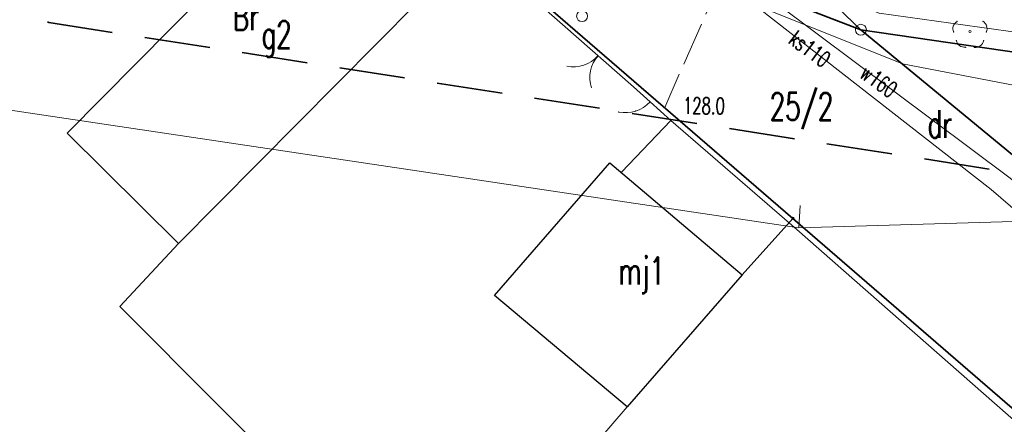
# Model space of a CAD drawing. Header units: metres. Extents: x 6496648 to 6497944, y 5962794 to 5963351.
# Tile 36 of 91: x 6497132 to 6497177, y 5963027 to 5963045. Entities that reach past the tile are written whole.
import ezdxf

# ---------------------------------------------------------------- set-up
doc = ezdxf.new("R2010")
doc.units = ezdxf.units.M
doc.header["$MEASUREMENT"] = 0
doc.linetypes.add('L_0_04', pattern=[1.5, 1, -0.5])
doc.linetypes.add('mz2.0_0.5', pattern=[2.5, 2, -0.5])
doc.layers.get('0').update_dxf_attribs({"color": 8, "linetype": 'CONTINUOUS', "lineweight": 13})
doc.layers.get('DEFPOINTS').update_dxf_attribs({"linetype": 'CONTINUOUS', "lineweight": 0})
for name, color, linetype, lineweight in [('210_OZNACZENIE_UzYTKU', 8, 'CONTINUOUS', 13), ('211_NR_DZIAlKI', 7, 'CONTINUOUS', 25), ('217_GRANICA_KONTURU_KLASYFIKCYJNEGO', 8, 'CONTINUOUS', 13), ('218_GRANICA_UzYTKU', 8, 'CONTINUOUS', 13), ('219_LINIA_GRANICY', 3, 'CONTINUOUS', 35), ('312_BUDYNEK__POWIERZCHNIA_', 8, 'CONTINUOUS', 30), ('312_NUMER_EWIDENCYJNY_BUDYNKU_ATR124', 8, 'CONTINUOUS', 13), ('BRAMA__LINIA_', 8, 'CONTINUOUS', 13), ('brama__linia____symbol', 8, 'CONTINUOUS', 13), ('drzewo_lisciaste__punkt_', 8, 'CONTINUOUS', 13), ('FURTKA__LINIA_', 8, 'CONTINUOUS', 13), ('furtka__linia____symbol', 8, 'CONTINUOUS', 13), ('OGRODZENIE_TRWAlE__LINIA_', 8, 'CONTINUOUS', 13), ('PRZEWoD_ELEKTROENERGETYCZNY__LINIA_', 1, 'CONTINUOUS', 13), ('PRZEWoD_KANALIZACYJNY__LINIA_', 36, 'CONTINUOUS', 13), ('PRZEWoD_KANALIZACYJNY__LINIA__ATR1', 36, 'CONTINUOUS', 13), ('PRZEWoD_TELEKOMUNIKACYJNY__LINIA_', 30, 'CONTINUOUS', 13), ('PRZEWoD_WODOCIaGOWY__LINIA_', 5, 'CONTINUOUS', 13), ('PRZEWoD_WODOCIaGOWY__LINIA__ATR1', 5, 'CONTINUOUS', 13), ('przewód telekomunikacyjny - projektowany lub w budowie (linia) - ob. projektowany', 30, 'mz2.0_0.5', 13), ('PUNKT_WYSOKOsCIOWY_NATURALNY_ATR2', 8, 'CONTINUOUS', 13), ('slup_laczony__linia____symbol', 1, 'CONTINUOUS', 13), ('ZAKRES', 190, 'L_0_04', 35)]:
    doc.layers.add(name, color=color, linetype=linetype, lineweight=lineweight)
doc.styles.get("Standard").update_dxf_attribs({"font": 'simplex.shx'})

# ---------------------------------------------------------------- blocks, each defined once
blk = doc.blocks.new('GRT')
at = {"color": 0, "linetype": 'Continuous', "lineweight": 18}
blk.add_circle((0, 0), 0.5, dxfattribs=at)
blk = doc.blocks.new('GRO')
at = {"color": 0, "linetype": 'Continuous', "lineweight": 13}
blk.add_circle((0, 0), 0.1, dxfattribs=at)

msp = doc.modelspace()

# ---------------------------------------------------------------- linework, layer by layer
at = {"layer": '217_GRANICA_KONTURU_KLASYFIKCYJNEGO', "flags": 128}
for points in [[(6497167.46, 5963036.27), (6497147.03, 5963053.9)], [(6497134.34, 5963040.15), (6497147, 5963052.93)], [(6497204.53, 5963039.93), (6497170.56, 5963044.87)], [(6497170.56, 5963044.87), (6497195.83, 5963024.07)], [(6497139.43, 5963035.12), (6497134.34, 5963040.15)], [(6497167.46, 5963036.27), (6497165.14, 5963033.7)], [(6497189.73, 5963017.03), (6497167.46, 5963036.27)], [(6497136.74, 5963032.26), (6497139.43, 5963035.12)], [(6497165.14, 5963033.7), (6497159.9, 5963027.68)], [(6497145.82, 5963023.16), (6497136.74, 5963032.26)], [(6497159.9, 5963027.68), (6497153.29, 5963020.01)]]:
    msp.add_lwpolyline(points, dxfattribs=at)
at = {"layer": '218_GRANICA_UzYTKU', "flags": 128}
for points in [[(6497170.56, 5963044.87), (6497143.77, 5963070.5)], [(6497147.03, 5963053.9), (6497170.56, 5963044.87)], [(6497167.46, 5963036.27), (6497147.03, 5963053.9)], [(6497134.34, 5963040.15), (6497147, 5963052.93)], [(6497170.56, 5963044.87), (6497204.53, 5963039.93)], [(6497195.83, 5963024.07), (6497170.56, 5963044.87)], [(6497139.43, 5963035.12), (6497134.34, 5963040.15)], [(6497167.46, 5963036.27), (6497165.14, 5963033.7)], [(6497189.73, 5963017.03), (6497167.46, 5963036.27)], [(6497136.74, 5963032.26), (6497139.43, 5963035.12)], [(6497165.14, 5963033.7), (6497159.9, 5963027.68)], [(6497145.82, 5963023.16), (6497136.74, 5963032.26)], [(6497159.9, 5963027.68), (6497153.29, 5963020.01)]]:
    msp.add_lwpolyline(points, dxfattribs=at)
at = {"layer": '219_LINIA_GRANICY', "flags": 128}
for points in [[(6497170.56, 5963044.87), (6497143.77, 5963070.5)], [(6497170.56, 5963044.87), (6497147.03, 5963053.9)], [(6497147.03, 5963053.9), (6497167.46, 5963036.27)], [(6497204.53, 5963039.93), (6497170.56, 5963044.87)], [(6497195.83, 5963024.07), (6497170.56, 5963044.87)], [(6497189.73, 5963017.03), (6497167.46, 5963036.27)]]:
    msp.add_lwpolyline(points, dxfattribs=at)
at = {"layer": '312_BUDYNEK__POWIERZCHNIA_', "flags": 128}
for points in [[(6497134.34, 5963040.15), (6497147, 5963052.93)], [(6497152.09, 5963047.9), (6497139.43, 5963035.12)], [(6497139.43, 5963035.12), (6497134.34, 5963040.15)], [(6497153.84, 5963032.76), (6497159.11, 5963038.81)], [(6497159.11, 5963038.81), (6497165.14, 5963033.7)], [(6497165.14, 5963033.7), (6497159.9, 5963027.68)], [(6497159.9, 5963027.68), (6497153.84, 5963032.76)]]:
    msp.add_lwpolyline(points, dxfattribs=at)
at = {"layer": 'BRAMA__LINIA_', "flags": 128}
msp.add_lwpolyline([(6497160.19, 5963042.26), (6497156.94, 5963045.11)], dxfattribs=at)
at = {"layer": 'brama__linia____symbol'}
for centre, start, end in [((6497157.443, 5963044.66), 258.4355, 319.0314), ((6497159.678, 5963042.7), 138.4818, 199.0754)]:
    msp.add_arc(centre, 1.485, start, end, dxfattribs=at)
at = {"layer": 'DEFPOINTS', "linetype": 'Continuous'}
msp.add_lwpolyline([(6497313.82, 5963064.178), (6497266.736, 5963047.355), (6497266.539, 5963047.9), (6497266.736, 5963047.355), (6497217.752, 5963037.108), (6497217.665, 5963037.525), (6497217.709, 5963037.317), (6497167.731, 5963035.835), (6497167.797, 5963036.855), (6497167.731, 5963035.835), (6497118.276, 5963043.202), (6497118.46, 5963044.078), (6497118.276, 5963043.202), (6497070.793, 5963058.866), (6497071.024, 5963059.296), (6497070.793, 5963058.866), (6497024.401, 5963077.514)], dxfattribs=at)
at = {"layer": 'drzewo_lisciaste__punkt_'}
msp.add_circle((6497175.54, 5963044.79), 0.05, dxfattribs=at)
for centre, radius, start, end in [((6497175.125, 5963044.922), 0.364, 117.3158, 205.7213), ((6497175.934, 5963044.923), 0.384, 335.4127, 59.7587), ((6497175.282, 5963044.449), 0.372, 191.4322, 278.5057), ((6497175.756, 5963044.491), 0.432, 268.0083, 344.0348)]:
    msp.add_arc(centre, radius, start, end, dxfattribs=at)
for p in [(6497174.95, 5963045.26), (6497176.13, 5963045.26), (6497174.78, 5963045.04), (6497176.3, 5963045.04), (6497174.79, 5963044.76), (6497174.92, 5963044.37), (6497176.16, 5963044.37), (6497176.29, 5963044.76), (6497175.07, 5963044.14), (6497175.34, 5963044.07), (6497175.74, 5963044.07), (6497176.01, 5963044.14)]:
    msp.add_point(p, dxfattribs=at)
at = {"layer": 'FURTKA__LINIA_', "flags": 128}
msp.add_lwpolyline([(6497160.94, 5963041.59), (6497160.19, 5963042.26)], dxfattribs=at)
at = {"layer": 'furtka__linia____symbol'}
msp.add_arc((6497159.816, 5963042.608), 1.52, 258.5289, 317.7841, dxfattribs=at)
for p in [(6497160.94, 5963041.59), (6497159.51, 5963041.12), (6497160.29, 5963041.16)]:
    msp.add_point(p, dxfattribs=at)
at = {"layer": 'OGRODZENIE_TRWAlE__LINIA_', "flags": 128}
for points in [[(6497145.41, 5963053.46), (6497148.28, 5963052.69), (6497156.94, 5963045.11)], [(6497160.94, 5963041.59), (6497161.89, 5963040.74)], [(6497184.77, 5963020.73), (6497176.15, 5963028.29), (6497167.64, 5963035.77), (6497161.89, 5963040.74), (6497159.64, 5963038.37)]]:
    msp.add_lwpolyline(points, dxfattribs=at)
at = {"layer": 'PRZEWoD_ELEKTROENERGETYCZNY__LINIA_', "flags": 128}
msp.add_lwpolyline([(6497252.01, 5963035.84), (6497251.86, 5963035.97), (6497251.33, 5963042.12), (6497242.9, 5963042.88), (6497226.96, 5963042.07), (6497205.41, 5963040.99), (6497204.38, 5963041.01), (6497199.1, 5963041.73), (6497192.41, 5963042.69), (6497183.17, 5963043.98), (6497171.39, 5963045.63), (6497169.28, 5963046.44), (6497155.39, 5963051.52), (6497145.43, 5963054.87)], dxfattribs=at)
at = {"layer": 'PRZEWoD_KANALIZACYJNY__LINIA_', "flags": 128}
msp.add_lwpolyline([(6497242.89, 5962995.59), (6497237.06, 5962995.11), (6497229.8, 5962996.03), (6497222.52, 5962998.61), (6497217.69, 5963002.2), (6497193.53, 5963022.93), (6497176.51, 5963037.58), (6497165.86, 5963045.88), (6497161.57, 5963050.12), (6497161.07, 5963050.78), (6497141.9, 5963057.15), (6497127.09, 5963061.96), (6497115.01, 5963065.87), (6497082.81, 5963079.21), (6497039.28, 5963096.48)], dxfattribs=at)
at = {"layer": 'PRZEWoD_TELEKOMUNIKACYJNY__LINIA_', "flags": 128}
msp.add_lwpolyline([(6496774.9, 5963201.17), (6496800.16, 5963191.52), (6496821.21, 5963183.45), (6496844.18, 5963174.49), (6496883.32, 5963159.12), (6496886.75, 5963159.1), (6496905.28, 5963150.99), (6497034.08, 5963099.85), (6497081.01, 5963081.42), (6497114.42, 5963068.68), (6497140.82, 5963058.78), (6497145.99, 5963055.02), (6497153.66, 5963050.85), (6497172.46, 5963043.32), (6497202.19, 5963037.61), (6497238.33, 5963036.41), (6497238.76, 5963032.02), (6497245.27, 5963032.35), (6497261.71, 5963034.62), (6497300.12, 5963040.13)], dxfattribs=at)
at = {"layer": 'PRZEWoD_WODOCIaGOWY__LINIA_', "flags": 128}
msp.add_lwpolyline([(6497030.39, 5963101.05), (6497083.14, 5963080.09), (6497115.25, 5963066.66), (6497127.21, 5963062.69), (6497142.2, 5963057.92), (6497161.35, 5963051.48), (6497162.19, 5963050.87), (6497166.75, 5963046.04), (6497177.38, 5963038.11), (6497194.48, 5963023.68), (6497218.23, 5963002.93), (6497223.04, 5962999.58), (6497230.06, 5962996.85), (6497237.06, 5962996.03), (6497244.36, 5962996.55)], dxfattribs=at)
at = {"layer": 'przewód telekomunikacyjny - projektowany lub w budowie (linia) - ob. projektowany', "color": 30, "linetype": 'mz2.0_0.5', "lineweight": 18, "flags": 128}
msp.add_lwpolyline([(6497167.99, 5963058.98), (6497166.4, 5963051.59), (6497165.3, 5963050.92), (6497164.5, 5963047.9), (6497161.61, 5963041.32)], dxfattribs=at)
at = {"layer": 'slup_laczony__linia____symbol'}
msp.add_circle((6497157.84, 5963045.49), 0.25, dxfattribs=at)
at = {"layer": 'ZAKRES', "ltscale": 3, "flags": 128}
msp.add_lwpolyline([(6497692.5, 5963219.5), (6497716, 5963186.5), (6497672.2, 5963172.1), (6497502, 5963111.8), (6497349, 5963052), (6497312.6, 5963038.4), (6497228.6, 5963030.4), (6497133.5, 5963045.2), (6496948.4, 5963119.5), (6496936.6, 5963083.2), (6496927.9, 5963075.7), (6496873, 5963095.9), (6496849.7, 5963104.2), (6496824.8, 5963105.1), (6496784.8, 5963107.4), (6496786.6, 5963174.3), (6496788.5, 5963184), (6496695.2, 5963217.9), (6496711.8, 5963253.1), (6496961, 5963151.5), (6497143.1, 5963082.8), (6497228.1, 5963066.8), (6497302.3, 5963072), (6497492.1, 5963142.6)], close=True, dxfattribs=at)

# ---------------------------------------------------------------- block references
at = {"xscale": 0.5, "yscale": 0.5, "zscale": 0.5}
for name, p in [('GRT', (6497170.56, 5963044.87)), ('GRO', (6497167.46, 5963036.27))]:
    msp.add_blockref(name, p, dxfattribs=at)

# ---------------------------------------------------------------- texts
at = {"layer": '210_OZNACZENIE_UzYTKU', "width": 0.66}
for s, p in [('Br', (6497141.9, 5963044.85)), ('dr', (6497173.6, 5963039.95))]:
    msp.add_text(s, height=1.25, dxfattribs=at).set_placement(p)
at = {"layer": '211_NR_DZIAlKI', "width": 0.66}
msp.add_text('25/2', height=1.25, dxfattribs=at).set_placement((6497166.4, 5963040.75))
at = {"layer": '312_NUMER_EWIDENCYJNY_BUDYNKU_ATR124', "width": 0.66}
for s, p in [('g2', (6497143.21, 5963044.03)), ('mj1', (6497159.49, 5963033.26))]:
    msp.add_text(s, height=1.25, dxfattribs=at).set_placement(p)
at = {"layer": 'PRZEWoD_KANALIZACYJNY__LINIA__ATR1', "width": 0.66}
msp.add_text('ks110', height=0.75, rotation=-36.5, dxfattribs=at).set_placement((6497167.21, 5963044.29))
at = {"layer": 'PRZEWoD_WODOCIaGOWY__LINIA__ATR1', "width": 0.66}
msp.add_text('w160', height=0.75, rotation=324.1, dxfattribs=at).set_placement((6497170.46, 5963042.74))
at = {"layer": 'PUNKT_WYSOKOsCIOWY_NATURALNY_ATR2', "width": 0.66}
msp.add_text('128.0', height=0.75, rotation=359.2, dxfattribs=at).set_placement((6497162.44, 5963041.04))

doc.saveas('drawing.dxf')
